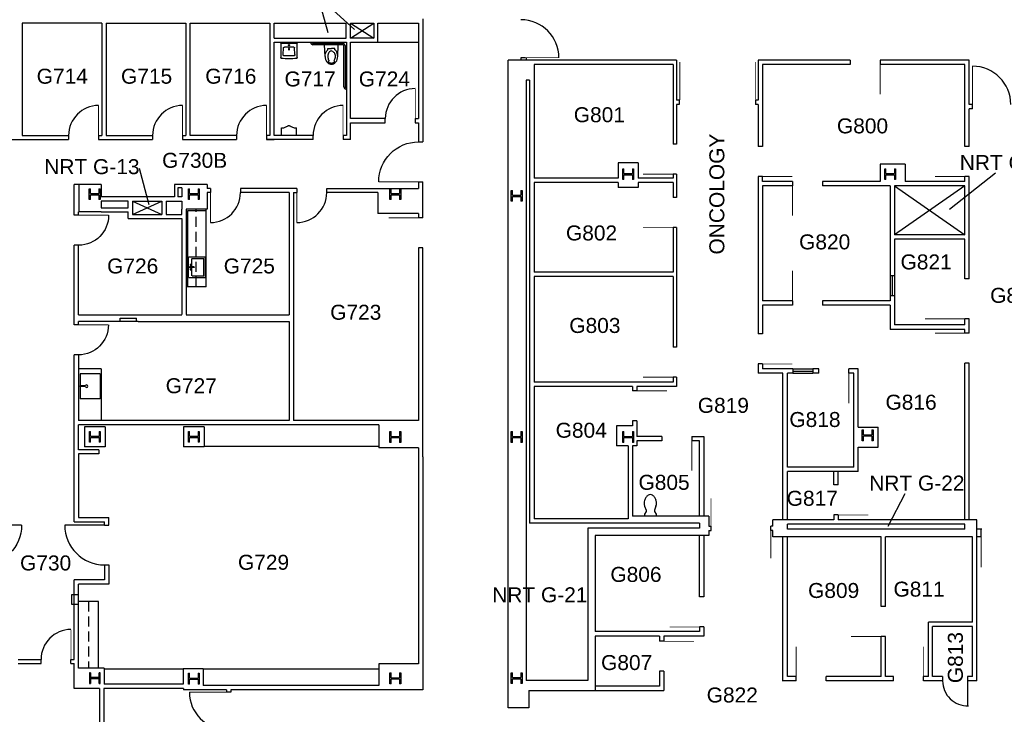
# Model space of a CAD drawing. Extents: x 889 to 4763, y 151 to 3209.
# Tile 3 of 5: x 1890 to 3074, y 1387 to 2222. Entities that reach past the tile are written whole.
import ezdxf

# ---------------------------------------------------------------- set-up
doc = ezdxf.new("R2010")
doc.units = 0
doc.header["$LTSCALE"] = 96
doc.header["$MEASUREMENT"] = 0
doc.linetypes.add('DASHED4', pattern=[0.1875, 0.125, -0.0625])
doc.layers.get('0').update_dxf_attribs({"linetype": 'CONTINUOUS'})
doc.layers.get('DEFPOINTS').update_dxf_attribs({"color": 31, "linetype": 'CONTINUOUS'})
for name, color, linetype in [('A-ANNO-TEXT', 4, 'CONTINUOUS'), ('A-ANNO-TEXT-CTC', 181, 'CONTINUOUS'), ('A-COLS', 1, 'CONTINUOUS'), ('A-DOOR', 2, 'CONTINUOUS'), ('A-DOOR-EXST', 8, 'CONTINUOUS'), ('A-FLOR-CASE', 3, 'CONTINUOUS'), ('A-FLOR-SHFT', 1, 'CONTINUOUS'), ('A-GLAZ', 2, 'CONTINUOUS'), ('A-WALL-FULL', 6, 'CONTINUOUS'), ('A-WALL-SILL', 1, 'CONTINUOUS'), ('P-FIXT', 3, 'CONTINUOUS')]:
    doc.layers.add(name, color=color, linetype=linetype)
doc.styles.add('ARIAL', font='arial.ttf')

# ---------------------------------------------------------------- blocks, each defined once
blk = doc.blocks.new('DL')
at = {"layer": 'A-DOOR'}
blk.add_lwpolyline([(1, 0, 0, 0, 0.414214), (0, 1, 0.0278, 0.0278, 0), (0, 0, 0.0278, 0.0278, 0)], format="xyseb", dxfattribs=at)
blk = doc.blocks.new('DR')
at = {"layer": 'A-DOOR'}
blk.add_lwpolyline([(0, 0, 0.0208, 0.0208, 0), (0, 1, 0, 0, 0.414214), (-1, 0, 0, 0, 0.414214)], format="xyseb", dxfattribs=at)
blk = doc.blocks.new('COL')
at = {"layer": 'A-COLS'}
for p, q in [((-0.5, 0.5), (0.5, 0.5)), ((-0.5, 0.393), (-0.5, 0.5)), ((-0.5, 0.393), (-0.054, 0.393)), ((-0.054, -0.393), (-0.054, 0.393)), ((0.054, -0.393), (0.054, 0.393)), ((0.054, 0.393), (0.5, 0.393)), ((0.5, 0.5), (0.5, 0.393)), ((-0.5, -0.5), (-0.5, -0.393)), ((-0.054, -0.393), (-0.5, -0.393)), ((0.5, -0.5), (-0.5, -0.5)), ((0.5, -0.393), (0.054, -0.393)), ((0.5, -0.393), (0.5, -0.5))]:
    blk.add_line(p, q, dxfattribs=at)
blk = doc.blocks.new('TOILET3')
for p, q in [((0, -7), (0, 7)), ((2.5, 7), (0, 7)), ((5.6, 5), (2.5, 7)), ((7.2, 5), (5.6, 5)), ((12.3, 6.8), (7.2, 5)), ((2.5, -7), (0, -7)), ((5.6, -5), (2.5, -7)), ((7.2, -5), (5.6, -5)), ((12.3, -6.8), (7.2, -5))]:
    blk.add_line(p, q)
for centre, radius, start, end in [((15.7, -3.1), 10.5, 90, 108.8354), ((16.2, -0.6), 8.05, 71.1646, 93.7754), ((15.2, -6.5), 14, 57.6462, 74.7553), ((16.2, -4), 11.3, 36.0611, 55.3641), ((20.1, 0), 5.93, 360, 26.7012), ((20.1, 0), 5.93, 333.2988, 0), ((15.7, 3.1), 10.5, 251.1646, 270), ((15.7, 3.1), 10.5, 270, 288.8354), ((15.7, 5.9), 13.2, 284.9626, 301.7838), ((16.2, 4), 11.3, 304.6359, 323.9389)]:
    blk.add_arc(centre, radius, start, end)
blk = doc.blocks.new('90S1')
blk.add_line((-0.5, 0), (-0.5, 1))
blk.add_arc((-0.5, 0), 1, 0, 91.707)
blk = doc.blocks.new('DOOR')
at = {"layer": 'A-DOOR', "const_width": 0.0278}
blk.add_lwpolyline([(0, 0), (0, 1)], dxfattribs=at)
at = {"layer": 'A-DOOR'}
blk.add_arc((0, 0), 1, 90, 180, dxfattribs=at)
blk = doc.blocks.new('A$C05ED2A7C')
for p, q in [((-12.5, 0.1), (-12.5, 20.1)), ((-12.5, 20.1), (12.5, 20.1)), ((-10.5, 4.1), (-10.5, 18.1)), ((-10.5, 18.1), (10.5, 18.1)), ((10.5, 4.1), (10.5, 18.1)), ((12.5, 0.1), (12.5, 20.1)), ((-12.5, 0), (12.5, 0)), ((-10.5, 4), (-0.3, 4)), ((-0.3, 6.4), (-0.3, 2.4)), ((0.3, 6.4), (0.3, 2.4)), ((0.3, 4), (10.5, 4))]:
    blk.add_line(p, q)
for centre in [(-2.7, 2.3), (2.8, 2.3)]:
    blk.add_circle(centre, 0.5)
for centre, radius, start, end in [((0, 2.3), 1, 108.9656, 71.0344), ((0, 6.4), 0.325, 0, 180), ((0, 2.3), 0.325, 180, 0)]:
    blk.add_arc(centre, radius, start, end)

msp = doc.modelspace()

# ---------------------------------------------------------------- linework, layer by layer
at = {"layer": 'A-ANNO-TEXT-CTC'}
for p, q in [((2248.8, 2250), (2260.7, 2206.2)), ((2248.8, 2250), (2293, 2209.8)), ((2033.9, 2043.3), (2045.7, 1999.4)), ((3063.7, 2037), (3008.2, 1993.6)), ((2954.8, 1651.8), (2934.3, 1612.6))]:
    msp.add_line(p, q, dxfattribs=at)
at = {"layer": 'A-DOOR', "const_width": 1}
for points in [[(2538.7, 2175.9), (2493.1, 2175.9)], [(3036.1, 2165.8), (3036.1, 2119.8)], [(2094.4, 1413.3), (2139, 1413.3)]]:
    msp.add_lwpolyline(points, dxfattribs=at)
at = {"layer": 'A-DOOR'}
for points in [[(2684.1, 2125, 1, 1, 0), (2684.1, 2170.6, 0, 0, -0.414214), (2729.7, 2125, 0, 0, 0)], [(2775.2, 2125, 1, 1, 0), (2775.2, 2170.6, 0, 0, 0.414214), (2729.7, 2125, 0, 0, 0)], [(2676, 2072, 0, 0, 0.414214), (2640, 2036, 1, 1, 0), (2676, 2036, 0, 0, 0)], [(2676, 2008, 0, 0, 0.414214), (2640, 1972, 1, 1, 0), (2676, 1972, 0, 0, 0)], [(2370, 1983.5, 1, 1, 0), (2334, 1983.5, 0, 0, 0.414214), (2370, 1947.5, 0, 0, 0)], [(2676, 1828, 0, 0, 0.414214), (2640, 1792, 1, 1, 0), (2676, 1792, 0, 0, 0)], [(2662.5, 1715.5, 0, 0, 0.414214), (2698.5, 1679.5, 1, 1, 0), (2698.5, 1715.5, 0, 0, 0)], [(2757.6, 1610.3, 0, 0, 0.414214), (2721.6, 1646.3, 1, 1, 0), (2721.6, 1610.3, 0, 0, 0)], [(2757.6, 1610.3, 0, 0, 0.414214), (2793.6, 1574.3, 1, 1, 0), (2793.6, 1610.3, 0, 0, 0)], [(2502.5, 1346.5, 1, 1, 0), (2550.5, 1346.5, 0, 0, 0.414214), (2502.5, 1394.5, 0, 0, 0)]]:
    msp.add_lwpolyline(points, format="xyseb", dxfattribs=at)
for centre, radius, start, end in [((2493.1, 2175.9), 45.6, 0, 90), ((3036.1, 2119.8), 46, 0, 90), ((2139, 1413.3), 44.6, 180, 270)]:
    msp.add_arc(centre, radius, start, end, dxfattribs=at)
at = {"layer": 'A-FLOR-CASE'}
for p, q in [((2321, 2194.5), (2370, 2194.5)), ((2114.5, 1900.6), (2114.5, 1994.1)), ((2114.5, 1900.6), (2090.5, 1900.6)), ((1988.5, 1802.1), (1961, 1802.1)), ((1988.5, 1802.1), (1988.5, 1741.1)), ((2322, 1708.7), (2112.3, 1708.7)), ((1985, 1522.3), (1961, 1522.3)), ((1973, 1522.3), (1961, 1522.3)), ((1985, 1442.2), (1985, 1522.3)), ((2086.8, 1441), (1991.8, 1441)), ((2322, 1441), (2110.8, 1441))]:
    msp.add_line(p, q, dxfattribs=at)
at = {"layer": 'A-FLOR-CASE', "linetype": 'DASHED4'}
for p, q in [((2102.5, 1900.6), (2102.5, 1994.1)), ((1973, 1522.3), (1973, 1442.2))]:
    msp.add_line(p, q, dxfattribs=at)
at = {"layer": 'A-FLOR-CASE'}
msp.add_lwpolyline([(2092.5, 1900.6), (2092.5, 1992.1), (2114.5, 1992.1)], dxfattribs=at)
at = {"layer": 'A-FLOR-SHFT'}
for p, q in [((2288, 2199.5), (2316, 2217.5)), ((2288, 2217.5), (2316, 2199.5)), ((3026.9, 2022), (2942.2, 1963.2)), ((2942.2, 2022), (3026.9, 1963.2)), ((2026, 2003.6), (2061.3, 2003.6)), ((2026, 2003.6), (2026, 1987.6)), ((2026, 2003.6), (2061.3, 1987.6)), ((2026, 1987.6), (2061.3, 2003.6)), ((2061.3, 2003.6), (2061.3, 1987.6)), ((2026, 1987.6), (2061.3, 1987.6))]:
    msp.add_line(p, q, dxfattribs=at)
msp.add_lwpolyline([(2316, 2217.5), (2316, 2199.5), (2288, 2199.5), (2288, 2217.5)], close=True, dxfattribs=at)
at = {"layer": 'A-GLAZ'}
for p, q in [((2939.6, 1913.9), (2939.6, 1889.9)), ((2820, 1799.3), (2844, 1799.3))]:
    msp.add_line(p, q, dxfattribs=at)
at = {"layer": 'A-WALL-FULL'}
for p, q in [((1893.2, 2217.5), (1893.2, 2082.5)), ((1989.2, 2217.5), (1893.2, 2217.5)), ((1989.2, 2217.5), (1989.2, 2082.5)), ((1994.2, 2217.5), (1994.2, 2082.5)), ((1994.2, 2217.5), (2090.2, 2217.5)), ((2090.2, 2217.5), (2090.2, 2082.5)), ((2095.2, 2082.5), (2095.2, 2217.5)), ((2095.2, 2217.5), (2191.2, 2217.5)), ((2191.2, 2217.5), (2191.2, 2082.5)), ((2196.2, 2199.5), (2196.2, 2217.5)), ((2196.2, 2217.5), (2283, 2217.5)), ((2283, 2199.5), (2283, 2217.5)), ((2321, 2217.5), (2370, 2217.5)), ((2321, 2194.5), (2321, 2217.5)), ((2370, 2217.5), (2370, 2102.8)), ((2375.2, 2222.5), (2375.2, 2074.8)), ((2196.2, 2199.5), (2283, 2199.5)), ((2196.2, 2194.5), (2283.2, 2194.5)), ((2196.2, 2082.5), (2196.2, 2194.5)), ((2283.2, 2194.5), (2283.2, 2082.5)), ((2288.2, 2194.5), (2321, 2194.5)), ((2288.2, 2102.8), (2288.2, 2194.5)), ((2477.5, 1394.5), (2477.5, 2173)), ((2680.2, 2173), (2477.5, 2173)), ((2493.1, 2175.9), (2493.1, 2173)), ((2498.3, 2175.9), (2493.1, 2175.9)), ((2499.5, 2175.9), (2499.5, 2173)), ((2508.8, 2167.8), (2508.8, 2031.2)), ((2676, 2167.8), (2508.8, 2167.8)), ((2676, 2167.8), (2676, 2072)), ((2680.2, 2173), (2680.2, 2125)), ((2889, 2173), (2778.2, 2173)), ((2778.2, 2173), (2778.2, 2125)), ((2783.5, 2167.8), (2783.5, 2069.2)), ((2889, 2167.8), (2783.5, 2167.8)), ((2889, 2173), (2889, 2167.8)), ((2925, 2173), (2925, 2167.8)), ((3032.1, 2173), (2925, 2173)), ((3026.9, 2167.8), (2925, 2167.8)), ((3026.9, 2069.2), (3026.9, 2167.8)), ((3032.1, 2119.8), (3032.1, 2173)), ((2503.5, 2149), (2499.5, 2149)), ((2499.5, 2149), (2499.5, 1427.5)), ((2503.5, 2149), (2503.5, 1616.5)), ((2683.2, 2125), (2680.2, 2125)), ((2680.2, 2119.8), (2680.2, 2072)), ((2683.2, 2119.8), (2680.2, 2119.8)), ((2683.2, 2125), (2683.2, 2119.8)), ((2775.2, 2125), (2775.2, 2119.8)), ((2778.2, 2125), (2775.2, 2125)), ((2778.2, 2119.8), (2775.2, 2119.8)), ((2778.2, 2119.8), (2778.2, 2069.2)), ((3036.1, 2119.8), (3032.1, 2119.8)), ((3036.1, 2114.5), (3036.1, 2119.8)), ((3036.1, 2114.5), (3032.1, 2114.5)), ((3032.1, 2069.2), (3032.1, 2114.5)), ((2330, 2102.8), (2288.2, 2102.8)), ((2288.2, 2097.8), (2330, 2097.8)), ((2288.2, 2077.5), (2288.2, 2097.8)), ((2330, 2097.8), (2330, 2102.8)), ((2366, 2102.8), (2370, 2102.8)), ((2366, 2102.8), (2366, 2097.8)), ((2366, 2097.8), (2370, 2097.8)), ((2370, 2097.8), (2370, 2074.8)), ((1804.1, 2077.5), (1949.2, 2077.5)), ((1893.2, 2082.5), (1949.2, 2082.5)), ((1949.2, 2082.5), (1949.2, 2077.5)), ((1985.2, 2082.5), (1989.2, 2082.5)), ((1985.2, 2082.5), (1985.2, 2077.5)), ((1985.2, 2077.5), (2050.2, 2077.5)), ((1994.2, 2082.5), (2050.2, 2082.5)), ((2050.2, 2082.5), (2050.2, 2077.5)), ((2086.2, 2082.5), (2090.2, 2082.5)), ((2086.2, 2082.5), (2086.2, 2077.5)), ((2086.2, 2077.5), (2151.2, 2077.5)), ((2151.2, 2082.5), (2095.2, 2082.5)), ((2151.2, 2082.5), (2151.2, 2077.5)), ((2191.2, 2082.5), (2187.2, 2082.5)), ((2187.2, 2082.5), (2187.2, 2077.5)), ((2191.2, 2082.5), (2187.2, 2082.5)), ((2187.2, 2082.5), (2187.2, 2077.5)), ((2187.2, 2077.5), (2196.2, 2077.5)), ((2243.2, 2077.5), (2187.2, 2077.5)), ((2243.2, 2082.5), (2196.2, 2082.5)), ((2243.2, 2077.5), (2243.2, 2082.5)), ((2283.2, 2082.5), (2279.2, 2082.5)), ((2279.2, 2082.5), (2279.2, 2082.5)), ((2279.2, 2082.5), (2279.2, 2077.5)), ((2288.2, 2077.5), (2279.2, 2077.5)), ((2370, 2074.8), (2375.2, 2074.8)), ((2680.2, 2072), (2676, 2072)), ((2783.5, 2069.2), (2778.2, 2069.2)), ((3032.1, 2069.2), (3026.9, 2069.2)), ((2610, 2049.5), (2610, 2031.2)), ((2634, 2049.5), (2610, 2049.5)), ((2634, 2049.5), (2634, 2031.2)), ((2955, 2048), (2925, 2048)), ((2925, 2048), (2925, 2027.2)), ((2955, 2048), (2955, 2027.2)), ((2370, 2026.8), (2375.2, 2026.8)), ((2370, 2026.8), (2370, 2018.8)), ((2375.2, 1983.5), (2375.2, 2026.8)), ((2610, 2031.2), (2508.8, 2031.2)), ((2508.8, 2026), (2508.8, 1918)), ((2610, 2026), (2508.8, 2026)), ((2610, 2026), (2610, 2020)), ((2676, 2031.2), (2634, 2031.2)), ((2634, 2026), (2634, 2020)), ((2676, 2026), (2634, 2026)), ((2680.2, 2036), (2676, 2036)), ((2676, 2036), (2676, 2031.2)), ((2676, 2026), (2676, 2008)), ((2680.2, 2036), (2680.2, 2008)), ((2783.5, 2033.2), (2778.2, 2033.2)), ((2778.2, 2033.2), (2778.2, 1843.9)), ((2783.5, 2027.2), (2783.5, 2033.2)), ((2819.5, 2027.2), (2783.5, 2027.2)), ((2819.5, 2027.2), (2819.5, 2022)), ((2855.5, 2027.2), (2855.5, 2022)), ((2925, 2027.2), (2855.5, 2027.2)), ((3026.9, 2027.2), (2955, 2027.2)), ((3026.9, 2027.2), (3026.9, 2033.2)), ((3032.1, 2033.2), (3026.9, 2033.2)), ((3032.1, 1910), (3032.1, 2033.2)), ((1956, 1986.6), (1956, 2023.6)), ((1961.3, 2023.6), (1956, 2023.6)), ((1988.3, 2023.6), (1961.3, 2023.6)), ((1961.3, 2023.6), (1961.3, 1990.6)), ((1988.3, 2023.6), (1988.3, 2008.6)), ((2115.8, 2023.6), (2076.5, 2023.6)), ((2076.5, 2023.6), (2076.5, 2008.6)), ((2085.5, 2019.6), (2080.5, 2019.6)), ((2080.5, 2019.6), (2080.5, 2008.6)), ((2115.8, 2023.6), (2085.5, 2023.6)), ((2085.5, 2019.6), (2085.5, 2008.6)), ((2115.8, 2023.6), (2115.8, 2018.8)), ((2115.8, 2023.6), (2115.8, 2022.1)), ((2119.8, 2018.8), (2115.8, 2018.8)), ((2119.8, 2013.8), (2115.8, 2013.8)), ((2115.8, 2013.8), (2115.8, 1994.1)), ((2119.8, 2018.8), (2119.8, 2013.8)), ((2223.5, 2018.8), (2155.8, 2018.8)), ((2155.8, 2018.8), (2155.8, 2013.8)), ((2214.5, 2013.8), (2155.8, 2013.8)), ((2214.5, 2013.8), (2214.5, 1866.8)), ((2219.5, 2013.8), (2219.5, 1739.8)), ((2219.5, 2013.8), (2223.5, 2013.8)), ((2223.5, 2018.8), (2223.5, 2013.8)), ((2259.5, 2018.8), (2370, 2018.8)), ((2259.5, 2013.8), (2259.5, 2018.8)), ((2321, 2013.8), (2259.5, 2013.8)), ((2321, 2013.8), (2321, 1988.8)), ((2634, 2020), (2610, 2020)), ((2819.5, 2022), (2783.5, 2022)), ((2783.5, 2022), (2783.5, 1883.9)), ((2937, 2022), (2855.5, 2022)), ((2937, 2022), (2937, 1913.9)), ((3026.9, 2022), (2942.2, 2022)), ((2942.2, 2022), (2942.2, 1963.2)), ((3026.9, 1963.2), (3026.9, 2022)), ((2076.5, 2008.6), (1988.3, 2008.6)), ((2021, 2003.6), (1988.3, 2003.6)), ((1988.3, 2003.6), (1988.3, 1995.6)), ((2021, 1995.6), (2021, 2003.6)), ((2066.3, 2003.6), (2066.3, 1987.6)), ((2066.3, 2003.6), (2085.5, 2003.6)), ((2085.5, 2008.6), (2080.5, 2008.6)), ((2085.5, 2003.6), (2085.5, 1994.1)), ((2680.2, 2008), (2676, 2008)), ((1961, 1986.6), (1961, 1990.6)), ((1961.3, 1990.6), (1961, 1990.6)), ((1988.3, 1990.6), (1961.3, 1990.6)), ((1988.3, 1995.6), (2021, 1995.6)), ((1988.3, 1990.6), (2021, 1990.6)), ((1988.3, 1990.6), (1988.3, 1990.6)), ((2021, 1982.6), (2021, 1990.6)), ((2085.5, 1987.6), (2085.5, 1994.1)), ((2115.8, 1994.1), (2090.5, 1994.1)), ((2090.5, 1994.1), (2090.5, 1867.4)), ((1961, 1986.6), (1956, 1986.6)), ((2021, 1982.6), (2062, 1982.6)), ((2021, 1982.6), (2085.5, 1982.6)), ((2066.3, 1987.6), (2085.5, 1987.6)), ((2085.5, 1982.6), (2085.5, 1867.4)), ((2370, 1988.8), (2321, 1988.8)), ((2370, 1988.8), (2370, 1983.5)), ((2375.2, 1983.5), (2370, 1983.5)), ((2680.2, 1972), (2676, 1972)), ((2676, 1972), (2676, 1918)), ((2680.2, 1972), (2680.2, 1828)), ((3026.9, 1963.2), (2942.2, 1963.2)), ((2942.2, 1958), (2942.2, 1913.9)), ((3026.9, 1958), (2942.2, 1958)), ((3026.9, 1910), (3026.9, 1958)), ((1956, 1854.8), (1956, 1950.6)), ((1961, 1950.6), (1956, 1950.6)), ((1961, 1866.8), (1961, 1950.6)), ((2370, 1947.5), (2370, 1739.8)), ((2375.2, 1947.5), (2370, 1947.5)), ((2375.2, 1696.2), (2375.2, 1947.5)), ((2676, 1918), (2508.8, 1918)), ((2508.8, 1912.8), (2508.8, 1786)), ((2676, 1912.8), (2508.8, 1912.8)), ((2676, 1912.8), (2676, 1828)), ((2942.2, 1913.9), (2937, 1913.9)), ((3032.1, 1910), (3026.9, 1910)), ((2819.5, 1883.9), (2783.5, 1883.9)), ((2819.5, 1883.9), (2819.5, 1878.7)), ((2855.5, 1883.9), (2855.5, 1878.7)), ((2937, 1883.9), (2855.5, 1883.9)), ((2937, 1889.9), (2937, 1883.9)), ((2942.2, 1889.9), (2937, 1889.9)), ((2942.2, 1889.9), (2942.2, 1854.7)), ((2819.5, 1878.7), (2783.5, 1878.7)), ((2783.5, 1878.7), (2783.5, 1843.9)), ((2937, 1878.7), (2855.5, 1878.7)), ((2937, 1878.7), (2937, 1849.4)), ((1961, 1866.8), (2085.5, 1866.8)), ((1961, 1854.8), (1961, 1858.8)), ((2033, 1858.8), (1961, 1858.8)), ((2011, 1858.8), (2011, 1862.8)), ((2011, 1862.8), (2031, 1862.8)), ((2031, 1858.8), (2031, 1862.8)), ((2033, 1858.8), (2214.5, 1858.8)), ((2090.5, 1866.8), (2214.5, 1866.8)), ((2214.5, 1858.8), (2214.5, 1739.8)), ((3026.9, 1854.7), (3026.9, 1862)), ((3032.1, 1862), (3026.9, 1862)), ((3032.1, 1844.8), (3032.1, 1862)), ((1961, 1854.8), (1956, 1854.8)), ((3026.9, 1849.4), (2937, 1849.4)), ((3026.9, 1854.7), (2942.2, 1854.7)), ((3026.9, 1844.8), (3026.9, 1849.4)), ((2783.5, 1843.9), (2778.2, 1843.9)), ((3032.1, 1844.8), (3026.9, 1844.8)), ((2680.2, 1828), (2676, 1828)), ((1956, 1618.3), (1956, 1818.8)), ((1961, 1818.8), (1956, 1818.8)), ((1961, 1818.8), (1961, 1739.8)), ((2783.5, 1807.9), (2778.2, 1807.9)), ((2778.2, 1807.9), (2778.2, 1796.7)), ((2783.5, 1807.9), (2783.5, 1801.9)), ((2820, 1801.9), (2783.5, 1801.9)), ((2820, 1801.9), (2820, 1796.7)), ((2844, 1801.9), (2844, 1796.7)), ((2851.4, 1801.9), (2844, 1801.9)), ((2851.4, 1796.7), (2851.4, 1801.9)), ((2887.4, 1796.7), (2887.4, 1801.9)), ((2898.6, 1801.9), (2887.4, 1801.9)), ((2898.6, 1732), (2898.6, 1801.9)), ((3032.1, 1808.8), (3026.9, 1808.8)), ((3026.9, 1620.4), (3026.9, 1808.8)), ((3032.1, 1620.4), (3032.1, 1808.8)), ((2680.2, 1792), (2676, 1792)), ((2676, 1792), (2676, 1786)), ((2680.2, 1792), (2680.2, 1780.8)), ((2808.1, 1796.7), (2778.2, 1796.7)), ((2808.1, 1620.4), (2808.1, 1796.7)), ((2820, 1796.7), (2813.4, 1796.7)), ((2813.4, 1684), (2813.4, 1796.7)), ((2851.4, 1796.7), (2844, 1796.7)), ((2893.4, 1796.7), (2887.4, 1796.7)), ((2893.4, 1684), (2893.4, 1796.7)), ((2676, 1786), (2508.8, 1786)), ((2627.2, 1780.8), (2508.8, 1780.8)), ((2508.8, 1780.8), (2508.8, 1621.8)), ((2627.2, 1780.8), (2627.2, 1775.5)), ((2632.5, 1780.8), (2632.5, 1775.5)), ((2680.2, 1780.8), (2632.5, 1780.8)), ((2632.5, 1775.5), (2627.2, 1775.5)), ((2214.5, 1739.8), (1961, 1739.8)), ((2322, 1734.8), (1961, 1734.8)), ((1961, 1704.8), (1961, 1734.8)), ((1993.2, 1732.2), (1968.2, 1732.2)), ((1968.2, 1732.2), (1968.2, 1708.2)), ((1993.2, 1732.2), (1993.2, 1708.2)), ((2112.3, 1732.2), (2087.3, 1732.2)), ((2087.3, 1732.2), (2087.3, 1708.2)), ((2112.3, 1732.2), (2112.3, 1708.2)), ((2370, 1739.8), (2219.5, 1739.8)), ((2322, 1734.5), (2322, 1707.2)), ((2627.2, 1733.5), (2607.8, 1733.5)), ((2607.8, 1733.5), (2607.8, 1709.5)), ((2632.5, 1739.5), (2627.2, 1739.5)), ((2627.2, 1739.5), (2627.2, 1733.5)), ((2632.5, 1739.5), (2632.5, 1720.8)), ((2898.6, 1732), (2922.6, 1732)), ((2922.6, 1708), (2922.6, 1732)), ((2662.5, 1720.8), (2632.5, 1720.8)), ((2662.5, 1720.8), (2662.5, 1715.5)), ((2698.5, 1720.8), (2713, 1720.8)), ((2698.5, 1720.8), (2698.5, 1715.5)), ((2713, 1720.8), (2713, 1624.8)), ((1985.5, 1704.8), (1961, 1704.8)), ((1993.2, 1708.2), (1968.2, 1708.2)), ((1985.5, 1704.8), (1985.5, 1699.8)), ((2112.3, 1708.2), (2087.3, 1708.2)), ((2370, 1707.2), (2322, 1707.2)), ((2370, 1707.2), (2370, 1447.3)), ((2622, 1709.5), (2607.8, 1709.5)), ((2622, 1709.5), (2622, 1621.8)), ((2632.5, 1709.5), (2627.2, 1709.5)), ((2627.2, 1709.5), (2627.2, 1624.8)), ((2632.5, 1715.5), (2632.5, 1709.5)), ((2662.5, 1715.5), (2632.5, 1715.5)), ((2707.8, 1715.5), (2698.5, 1715.5)), ((2707.8, 1624.8), (2707.8, 1715.5)), ((2898.6, 1678.8), (2898.6, 1708)), ((2898.6, 1708), (2922.6, 1708)), ((1961, 1699.8), (1961, 1623.3)), ((1985.5, 1699.8), (1961, 1699.8)), ((2375.2, 1696.2), (2375.2, 1416.2)), ((2893.4, 1684), (2813.4, 1684)), ((2813.4, 1620.4), (2813.4, 1678.8)), ((2898.6, 1678.8), (2813.4, 1678.8)), ((2869.4, 1662.4), (2869.4, 1678.8)), ((2874.6, 1662.4), (2874.6, 1678.8)), ((2874.6, 1662.4), (2869.4, 1662.4)), ((1961, 1623.3), (1997.5, 1623.3)), ((1997.5, 1614.3), (1997.5, 1623.3)), ((2719, 1624.8), (2627.2, 1624.8)), ((2719, 1624.8), (2719, 1612.8)), ((2869.4, 1626.4), (2869.4, 1620.4)), ((2874.6, 1626.4), (2869.4, 1626.4)), ((2874.6, 1626.4), (2874.6, 1620.4)), ((1956, 1618.3), (1992.5, 1618.3)), ((1992.5, 1614.3), (1992.5, 1618.3)), ((1992.5, 1614.3), (1997.5, 1614.3)), ((2707.8, 1616.5), (2503.5, 1616.5)), ((2622, 1621.8), (2508.8, 1621.8)), ((2573.5, 1610.5), (2573.5, 1427.5)), ((2707.8, 1610.5), (2573.5, 1610.5)), ((2707.8, 1616.5), (2707.8, 1610.5)), ((2719, 1612.8), (2721.6, 1612.8)), ((2721.6, 1607.8), (2721.6, 1612.8)), ((2796.1, 1612.8), (2793.6, 1612.8)), ((2793.6, 1607.8), (2793.6, 1612.8)), ((2869.4, 1620.4), (2796.1, 1620.4)), ((2796.1, 1612.8), (2796.1, 1620.4)), ((2813.4, 1609.2), (2813.4, 1615.2)), ((3026.9, 1615.2), (2813.4, 1615.2)), ((3041.4, 1620.4), (2874.6, 1620.4)), ((3026.9, 1609.2), (3026.9, 1615.2)), ((3041.4, 1426.9), (3041.4, 1620.4)), ((2719, 1601.5), (2582.5, 1601.5)), ((2582.5, 1601.5), (2582.5, 1486.5)), ((2707.8, 1527.8), (2707.8, 1601.5)), ((2713, 1601.5), (2713, 1527.8)), ((2719, 1607.8), (2721.6, 1607.8)), ((2719, 1607.8), (2719, 1601.5)), ((2796.1, 1607.8), (2793.6, 1607.8)), ((2796.1, 1600.2), (2796.1, 1607.8)), ((2926.1, 1600.2), (2796.1, 1600.2)), ((2808.1, 1426.9), (2808.1, 1600.2)), ((3026.9, 1609.2), (2813.4, 1609.2)), ((2813.4, 1432.2), (2813.4, 1600.2)), ((2926.1, 1516.2), (2926.1, 1600.2)), ((3036.1, 1600.2), (2931.4, 1600.2)), ((2931.4, 1516.2), (2931.4, 1600.2)), ((3036.1, 1497.4), (3036.1, 1600.2)), ((3047.4, 1609.2), (3041.4, 1609.2)), ((3046.4, 1600.2), (3041.4, 1600.2)), ((3046.4, 1600.2), (3046.4, 1609.2)), ((1992.5, 1566.3), (1997.5, 1566.3)), ((1992.5, 1566.3), (1992.5, 1548.3)), ((1997.5, 1566.3), (1997.5, 1543.3)), ((1956, 1452.7), (1956, 1548.3)), ((1992.5, 1548.3), (1956, 1548.3)), ((1961, 1442.2), (1961, 1543.3)), ((1997.5, 1543.3), (1961, 1543.3)), ((2713, 1527.8), (2707.8, 1527.8)), ((2931.4, 1516.2), (2926.1, 1516.2)), ((2707.8, 1491.8), (2707.8, 1486.5)), ((2713, 1491.8), (2707.8, 1491.8)), ((2713, 1491.8), (2713, 1480.5)), ((2982.9, 1432.2), (2982.9, 1497.4)), ((3036.1, 1497.4), (2982.9, 1497.4)), ((2988.1, 1432.2), (2988.1, 1492.2)), ((3036.1, 1492.2), (2988.1, 1492.2)), ((3036.1, 1432.2), (3036.1, 1492.2)), ((2707.8, 1486.5), (2582.5, 1486.5)), ((2582.5, 1480.5), (2582.5, 1415.5)), ((2659.8, 1480.5), (2582.5, 1480.5)), ((2659.8, 1480.5), (2659.8, 1474.5)), ((2665, 1480.5), (2665, 1474.5)), ((2713, 1480.5), (2665, 1480.5)), ((2931.4, 1480.2), (2926.1, 1480.2)), ((2926.1, 1432.2), (2926.1, 1480.2)), ((2931.4, 1432.2), (2931.4, 1480.2)), ((2665, 1474.5), (2659.8, 1474.5)), ((1888.5, 1452.7), (1916, 1452.7)), ((1888.5, 1447.7), (1916, 1447.7)), ((1916, 1447.7), (1916, 1452.7)), ((1952, 1447.7), (1952, 1452.7)), ((1952, 1452.7), (1956, 1452.7)), ((1952, 1447.7), (1956, 1447.7)), ((1956, 1417.7), (1956, 1447.7)), ((2322, 1447.3), (2322, 1421.5)), ((2370, 1447.3), (2322, 1447.3)), ((1991.8, 1442.2), (1961, 1442.2)), ((1991.8, 1442.2), (1991.8, 1423)), ((2110.8, 1441.6), (2086.8, 1441.6)), ((2086.8, 1441.6), (2086.8, 1423)), ((2110.8, 1441.6), (2110.8, 1421.5)), ((2665, 1438.5), (2659.8, 1438.5)), ((2659.8, 1438.5), (2659.8, 1420.8)), ((2665, 1438.5), (2665, 1415.5)), ((2086.8, 1423), (1991.8, 1423)), ((2322, 1421.5), (2110.8, 1421.5)), ((2573.5, 1427.5), (2499.5, 1427.5)), ((2659.8, 1420.8), (2582.5, 1420.8)), ((2823.9, 1426.9), (2807.1, 1426.9)), ((2823.9, 1432.2), (2813.4, 1432.2)), ((2823.9, 1426.9), (2823.9, 1432.2)), ((2926.1, 1432.2), (2859.9, 1432.2)), ((2859.9, 1426.9), (2859.9, 1432.2)), ((2940.9, 1426.9), (2859.9, 1426.9)), ((2940.9, 1432.2), (2931.4, 1432.2)), ((2940.9, 1426.9), (2940.9, 1432.2)), ((2982.9, 1432.2), (2976.9, 1432.2)), ((2976.9, 1426.9), (2976.9, 1432.2)), ((3000.1, 1426.9), (2976.9, 1426.9)), ((3000.1, 1432.2), (2988.1, 1432.2)), ((3000.1, 1432.2), (3000.1, 1426.9)), ((3036.1, 1432.2), (3030.1, 1432.2)), ((3030.1, 1432.2), (3030.1, 1426.9)), ((3041.4, 1426.9), (3030.1, 1426.9)), ((1986.2, 1417.7), (1956, 1417.7)), ((1986.2, 1417.7), (1986.2, 1222.7)), ((2087.5, 1417.7), (1991.5, 1417.7)), ((1991.5, 1417.7), (1991.5, 1222.7)), ((2087.5, 1417.7), (2087.5, 1416.2)), ((2139, 1416.2), (2087.5, 1416.2)), ((2139, 1416.2), (2139, 1413.3)), ((2144.2, 1413.3), (2139, 1413.3)), ((2144.2, 1416.2), (2144.2, 1413.3)), ((2375.2, 1416.2), (2144.2, 1416.2)), ((2502.5, 1415.5), (2665, 1415.5)), ((2502.5, 1415.5), (2502.5, 1394.5)), ((2502.5, 1394.5), (2477.5, 1394.5))]:
    msp.add_line(p, q, dxfattribs=at)
msp.add_lwpolyline([(1961, 1518.6), (1953, 1518.6), (1953, 1530.6), (1961, 1530.6)], dxfattribs=at)
at = {"layer": 'A-WALL-SILL'}
for p, q in [((2937, 1913.9), (2937, 1889.9)), ((2942.2, 1913.9), (2942.2, 1889.9)), ((2820, 1801.9), (2844, 1801.9)), ((2820, 1796.7), (2844, 1796.7))]:
    msp.add_line(p, q, dxfattribs=at)
at = {"layer": 'P-FIXT'}
for p, q in [((2204.2, 2192.5), (2204.2, 2176)), ((2223.7, 2193), (2204.7, 2193)), ((2224.2, 2176), (2224.2, 2192.5)), ((2240.4, 2194), (2240.4, 2194.5)), ((2278.7, 2191.5), (2243, 2191.5)), ((2243.5, 2193), (2279.2, 2193)), ((2256.9, 2193), (2256.9, 2194.5)), ((2257.7, 2177.5), (2256.9, 2191.5)), ((2272.7, 2177.5), (2273.4, 2191.5)), ((2273.4, 2193), (2273.4, 2194.5)), ((2281.7, 2190.6), (2281.7, 2144)), ((2207.1, 2179.6), (2207.6, 2187.8)), ((2219.8, 2188.8), (2208.6, 2188.8)), ((2221.2, 2179.6), (2220.7, 2187.8)), ((2280.2, 2140.8), (2280.2, 2190)), ((2219.7, 2178), (2208.6, 2178)), ((2261, 2169.9), (2261, 2169.9)), ((2262.1, 2172.7), (2262.1, 2172.7)), ((2268.2, 2172.7), (2268.2, 2172.7)), ((2269.3, 2169.9), (2269.3, 2169.9)), ((2281.7, 2144), (2281.7, 2141.3)), ((2283.2, 2138.3), (2282.7, 2138.3)), ((2283.2, 2139.8), (2283.2, 2138.3)), ((2283.2, 2139.8), (2283.2, 2139.8)), ((2205.2, 2082.5), (2205.2, 2091.5)), ((2223.2, 2082.5), (2223.2, 2091.5)), ((2223.2, 2082.5), (2205.2, 2082.5)), ((1987, 1796.1), (1963, 1796.1)), ((1963, 1796.1), (1963, 1781.7)), ((1987, 1796.1), (1987, 1766.1)), ((1969.4, 1781.7), (1963, 1781.7)), ((1969.4, 1780.7), (1963, 1780.7)), ((1963, 1780.7), (1963, 1766.1)), ((1987, 1766.1), (1963, 1766.1))]:
    msp.add_line(p, q, dxfattribs=at)
for points in [[(2204.2, 2192.5, -0.065543), (2204.2, 2192.6, -0.087946), (2204.2, 2192.8, -0.043207), (2204.3, 2192.8, -0.043207), (2204.4, 2192.9, -0.087946), (2204.5, 2193, -0.065543), (2204.7, 2193)], [(2223.7, 2193, -0.065543), (2223.8, 2193, -0.087946), (2223.9, 2192.9, -0.043207), (2224, 2192.8, -0.043207), (2224.1, 2192.8, -0.087946), (2224.1, 2192.6, -0.065543), (2224.2, 2192.5)], [(2208.6, 2178, -0.050866), (2208.3, 2178, -0.073218), (2208, 2178.1, -0.028563), (2207.7, 2178.3, -0.050866), (2207.5, 2178.5, -0.050866), (2207.4, 2178.6, -0.028563), (2207.2, 2179, -0.073218), (2207.1, 2179.2, -0.050866), (2207.1, 2179.6)], [(2207.6, 2187.8, -0.063221), (2207.6, 2188.1, -0.085725), (2207.7, 2188.3, -0.040781), (2207.9, 2188.5, -0.040781), (2208.1, 2188.6, -0.085725), (2208.3, 2188.7, -0.063221), (2208.6, 2188.8)], [(2221.2, 2179.6, -0.050866), (2221.2, 2179.2, -0.073218), (2221.1, 2179, -0.028563), (2220.9, 2178.6, -0.050866), (2220.8, 2178.5, -0.050866), (2220.6, 2178.3, -0.028563), (2220.3, 2178.1, -0.073218), (2220.1, 2178, -0.050866), (2219.7, 2178)], [(2219.8, 2188.8, -0.063221), (2220, 2188.7, -0.085725), (2220.2, 2188.6, -0.040781), (2220.4, 2188.5, -0.040781), (2220.6, 2188.3, -0.085725), (2220.7, 2188.1, -0.063221), (2220.7, 2187.8)], [(2257.7, 2177.5, -0.074934), (2258.2, 2181.2, -0.085426), (2259.7, 2184.1, -0.066386), (2261, 2185.5), (2261, 2187), (2265.2, 2187)], [(2265.2, 2184, 0.17412), (2262.9, 2183.1, 0.066386), (2262.1, 2182.3, 0.085426), (2261.1, 2180.3, 0.074934), (2260.7, 2177.5, 0.074934), (2261.1, 2174.8, 0.08035), (2262, 2172.9, -0.238976), (2262.1, 2172.4), (2261.3, 2170.2, -0.549653), (2260.5, 2170)], [(2272.7, 2177.5, 0.074934), (2272.1, 2181.2, 0.085426), (2270.7, 2184.1, 0.066386), (2269.3, 2185.5), (2269.3, 2187), (2265.2, 2187)], [(2265.2, 2184, -0.17747), (2267.4, 2183.1, -0.066386), (2268.3, 2182.3, -0.085426), (2269.3, 2180.3, -0.074934), (2269.7, 2177.5, -0.074934), (2269.3, 2174.8, -0.08035), (2268.3, 2172.9, 0.238976), (2268.3, 2172.4), (2269, 2170.2, 0.549653), (2269.8, 2170)], [(2204.6, 2175.5, -0.061553), (2204.5, 2175.5, -0.084107), (2204.4, 2175.5, -0.039062), (2204.3, 2175.6, -0.039062), (2204.2, 2175.7, -0.084107), (2204.2, 2175.8, -0.061553), (2204.2, 2176)], [(2224.2, 2176, -0.061553), (2224.2, 2175.8, -0.084107), (2224.1, 2175.7, -0.039062), (2224, 2175.6, -0.039062), (2223.9, 2175.5, -0.084107), (2223.9, 2175.5, -0.061553), (2223.7, 2175.5)]]:
    msp.add_lwpolyline(points, format="xyb", dxfattribs=at)
msp.add_lwpolyline([(2213.5, 2186, 0.043661), (2213.5, 2185.9, 0.043661), (2213.6, 2185.8, 0.043661), (2213.7, 2185.7, 0.043661), (2213.8, 2185.6, 0.043661), (2213.9, 2185.5, 0.043661), (2214, 2185.5, 0.043661), (2214.2, 2185.5, 0.043661), (2214.3, 2185.5, 0.043661), (2214.4, 2185.5, 0.043661), (2214.5, 2185.6, 0.043661), (2214.7, 2185.7, 0.043661), (2214.7, 2185.8, 0.043661), (2214.8, 2185.9, 0.043661), (2214.9, 2186, 0.043661), (2214.9, 2186.1, 0.043661), (2214.9, 2186.3, 0.043661), (2214.9, 2186.4, 0.043661), (2214.9, 2186.5, 0.043661), (2214.8, 2186.6, 0.043661), (2214.7, 2186.7, 0.043661), (2214.7, 2186.8, 0.043661), (2214.5, 2186.9, 0.043661), (2214.4, 2187, 0.043661), (2214.3, 2187, 0.043661), (2214.2, 2187, 0.043661), (2214, 2187, 0.043661), (2213.9, 2187, 0.043661), (2213.8, 2186.9, 0.043661), (2213.7, 2186.8, 0.043661), (2213.6, 2186.7, 0.043661), (2213.5, 2186.6, 0.043661), (2213.5, 2186.5, 0.043661), (2213.4, 2186.4, 0.043661), (2213.4, 2186.3, 0.043661), (2213.4, 2186.1, 0.043661)], format="xyb", close=True, dxfattribs=at)
msp.add_lwpolyline([(2205.2, 2091.5), (2206.6, 2091.6), (2207.8, 2091.7), (2208.8, 2092), (2209.7, 2092.3), (2210.5, 2092.7), (2211.1, 2093.1), (2211.7, 2093.4), (2212.2, 2093.8), (2212.7, 2094), (2213.1, 2094.2), (2213.5, 2094.3), (2213.9, 2094.3), (2214.3, 2094.3), (2214.8, 2094.2), (2215.2, 2094), (2215.8, 2093.8), (2216.3, 2093.4), (2216.9, 2093.1), (2217.7, 2092.7), (2218.5, 2092.3), (2219.4, 2092), (2220.5, 2091.7), (2221.8, 2091.6), (2223.2, 2091.5)], dxfattribs=at)
msp.add_circle((2214.2, 2191), 0.75, dxfattribs=at)
for centre, radius, start, end in [((2242.9, 2194), 2.5, 180.0079, 271.0846), ((2243.4, 2194.5), 1.5, 180.0203, 271.7881), ((2278.7, 2190), 1.5, 359.9998, 90.0014), ((2279.2, 2190.5), 2.5, 0.0005, 90.0008), ((2214.2, 2275.3), 100.3, 264.5344, 275.4644), ((2270, 2177.5), 12.4, 180.0006, 197.1423), ((2267.3, 2176.7), 9.55, 197.1423, 216.6731), ((2265.6, 2175.4), 7.42, 216.6731, 226.5748), ((2265.2, 2174.3), 6.29, 222.9922, 317.4799), ((2265.2, 2174.3), 4.82, 222.9922, 317.4799), ((2264.7, 2175.4), 7.42, 313.4265, 323.3281), ((2263, 2176.7), 9.55, 323.3281, 342.859), ((2260.3, 2177.5), 12.4, 342.859, 0.0006), ((2282.7, 2140.8), 2.5, 180.0006, 270.0006), ((2283.2, 2141.3), 1.5, 180.0006, 270.0006), ((1963, 1781.2), 0.5, 90, 270), ((1970.8, 1781.1), 1.5, 197.8718, 158.9135)]:
    msp.add_arc(centre, radius, start, end, dxfattribs=at)

# ---------------------------------------------------------------- block references
at = {"layer": 'A-COLS', "yscale": 13, "zscale": 13}
for p, xscale, rotation in [((2622, 2036), 13, 270), ((2937, 2036), 13, 270), ((1980.5, 2012), 13, 270), ((2099.8, 2012), 13, 270), ((2342, 2012), 13, 270), ((2488, 2010), 13, 270), ((2910, 1722), 13, 270), ((1980.7, 1720.2), 13, 270), ((2099.8, 1720.2), 13, 270), ((2342, 1720), 13, 270), ((2488, 1720), 13, 270), ((2622, 1720), 13, 270), ((1980.8, 1430.3), -13, 90), ((2099.8, 1429.7), 13, 270), ((2342, 1430), 13, 270), ((2488, 1430.3), 13, 270)]:
    msp.add_blockref('COL', p, dxfattribs=dict(at, xscale=xscale, rotation=rotation))
at = {"layer": 'A-DOOR'}
for name, p, xscale, yscale, zscale, rotation in [('DL', (2925, 2167.8), 36, 36, 36, 179.9999999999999), ('DOOR', (2370, 2026.8), -48, 48, 48, 90), ('DL', (2783.5, 2033.2), -36, 36, 36, 270), ('DL', (3026.9, 2033.2), 36, 36, 36, 90), ('DL', (2819.5, 2022), -36, 36, 36, 179.9999999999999), ('DR', (3026.9, 1862), -48, 48, 48, 90), ('DOOR', (1961, 1854.8), -36, 36, 36, 270), ('DL', (2783.5, 1807.9), -36, 36, 36, 270), ('DL', (3026.9, 1844.8), -36, 36, 36, 90), ('DL', (2887.4, 1796.7), 36, 36, 36, 179.9999999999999), ('DL', (2632.5, 1775.5), 36, 36, 36, 270), ('DL', (2874.6, 1626.4), -36, 36, 36, 270), ('DOOR', (1844.6, 1614.3), -48, 48, 48, 270), ('DOOR', (1992.5, 1614.3), 48, 48, 48, 90), ('DR', (3046.4, 1609.2), 45.59999999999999, 45.59999999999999, 45.59999999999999, 179.9999999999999), ('DL', (2707.8, 1491.8), 36, 36, 36, 90), ('DL', (2926.1, 1480.2), 36, 36, 36, 90), ('DL', (2665, 1474.5), 36, 36, 36, 270), ('90S1', (3015.1, 1426.9), 30, 30, 30, 179.9999999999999)]:
    msp.add_blockref(name, p, dxfattribs=dict(at, xscale=xscale, yscale=yscale, zscale=zscale, rotation=rotation))
at = {"layer": 'A-DOOR', "yscale": 36, "zscale": 36}
for name, p, xscale in [('DOOR', (1985.2, 2082.5), 36), ('DOOR', (2086.2, 2082.5), 36), ('DOOR', (2187.2, 2082.5), 36), ('DL', (2819.5, 1883.9), 36), ('DOOR', (1952, 1452.7), 36), ('DL', (2823.9, 1432.2), 36), ('DL', (2976.9, 1432.2), -36)]:
    msp.add_blockref(name, p, dxfattribs=dict(at, xscale=xscale))
at = {"layer": 'A-DOOR-EXST', "xscale": 36, "yscale": 36, "zscale": 36}
for p in [(2366, 2102.8), (2279.2, 2082.5)]:
    msp.add_blockref('DOOR', p, dxfattribs=at)
at = {"layer": 'A-DOOR-EXST', "yscale": 36, "zscale": 36}
for p, xscale, rotation in [((2119.8, 2013.8), 36, 180), ((2223.5, 2013.8), 36, 180), ((1961.3, 1986.6), -36, 270)]:
    msp.add_blockref('DOOR', p, dxfattribs=dict(at, xscale=xscale, rotation=rotation))
at = {"layer": 'P-FIXT', "xscale": -1, "rotation": 270}
msp.add_blockref('A$C05ED2A7C', (2093.5, 1924.2), dxfattribs=at)
at = {"layer": 'P-FIXT', "rotation": 90}
msp.add_blockref('TOILET3', (2648.6, 1624.8), dxfattribs=at)

# ---------------------------------------------------------------- texts
at = {"layer": 'A-ANNO-TEXT', "style": 'ARIAL'}
for s, p in [('G714', (1910.8, 2144.7)), ('G715', (2012.2, 2144.7)), ('G716', (2113.5, 2144.7)), ('G717', (2208.8, 2141.4)), ('G724', (2298.1, 2141.4)), ('G801', (2556.6, 2098.4)), ('G800', (2873, 2085)), ('G802', (2547.2, 1956.3)), ('G820', (2827.5, 1945.6)), ('G726', (1995.5, 1916.6)), ('G725', (2135.7, 1916.6)), ('G821', (2949.5, 1921.5)), ('G723', (2263.7, 1861)), ('G803', (2551.2, 1845.1)), ('G727', (2065.9, 1772.7)), ('G816', (2931.4, 1752.9)), ('G818', (2815.8, 1732.1)), ('G804', (2534.8, 1719.2)), ('G805', (2634.4, 1656.6)), ('G817', (2812.6, 1637.4)), ('G730', (1890.8, 1559.7)), ('G729', (2152.8, 1560.5)), ('G806', (2600.6, 1545.9)), ('G809', (2838.3, 1526.6)), ('G811', (2941, 1528.2)), ('G807', (2589.4, 1440))]:
    msp.add_text(s, height=18, dxfattribs=at).set_placement(p)
for s, p in [('ONCOLOGY', (2737.6, 1939.4)), ('G813', (3024.4, 1424.2))]:
    msp.add_text(s, height=18, rotation=90, dxfattribs=at).set_placement(p)
at = {"layer": 'A-ANNO-TEXT-CTC', "style": 'ARIAL'}
for s, p in [('NRT G-13', (1919.9, 2036)), ('NRT G-23', (3020.7, 2040.9)), ('G826', (3057.2, 1881.3)), ('G819', (2705.7, 1749.1)), ('NRT G-22', (2911.8, 1655.7)), ('NRT G-21', (2458.5, 1521.4)), ('G822', (2716.4, 1401))]:
    msp.add_text(s, height=18, dxfattribs=at).set_placement(p)
at = {"layer": 'DEFPOINTS', "style": 'ARIAL'}
msp.add_text('G730B', height=18, dxfattribs=at).set_placement((2061.6, 2043.6))

doc.saveas('drawing.dxf')
